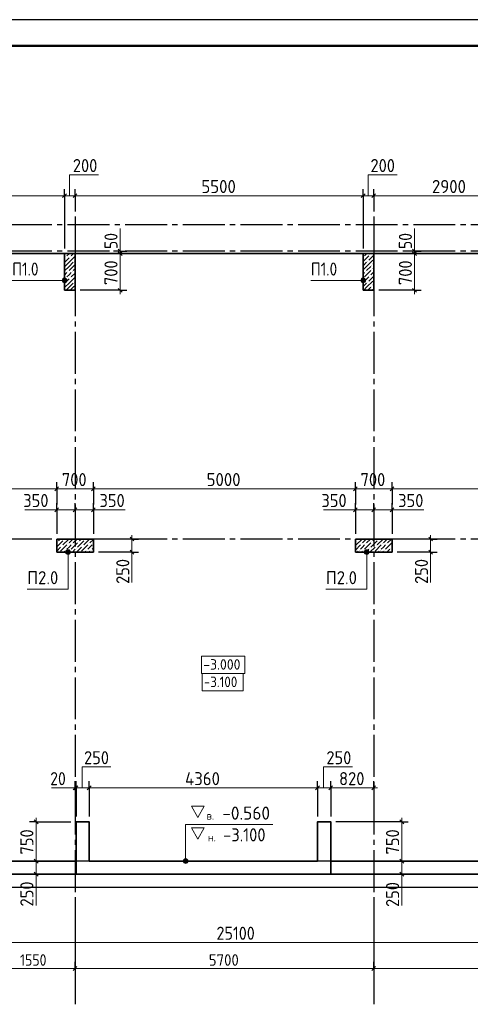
# Model space of a CAD drawing. Header units: millimetres. Extents: x 0 to 42000, y 0 to 29700.
# Tile 5 of 6: x 20745 to 29344, y 10896 to 29700. Entities that reach past the tile are written whole.
import ezdxf

# ---------------------------------------------------------------- set-up
doc = ezdxf.new("R2010")
doc.units = ezdxf.units.MM
doc.linetypes.add('______5', pattern=[1100, 800, -100, 100, -100])
for name, color, linetype, lineweight in [('Standard', 7, 'Continuous', 25), ('ЖБ Пилон', 7, 'Continuous', 35), ('ЖБ Плита Фундамента верхний уровень', 7, 'Continuous', 35), ('ЖБ Стена верхний уровень', 7, 'Continuous', 35), ('Общий01', 7, 'Continuous', 13), ('Примечания', 7, 'Continuous', 13), ('Размерная линия_ общее', 7, 'Continuous', 13)]:
    doc.layers.add(name, color=color, linetype=linetype, lineweight=lineweight)
doc.layers.add('Оси', color=7, linetype='______5')
doc.styles.add('ISOCPEUR', font='txt')

msp = doc.modelspace()

# ---------------------------------------------------------------- hatches: boundary and pattern name
at = {"layer": 'Standard', "linetype": 'Continuous', "lineweight": 13, "transparency": 33554687}
for points in [[(23949, 13654), (23872, 13654), (23866, 13632)], [(23949, 13654), (23866, 13632), (23956, 13632)], [(23956, 13632), (23866, 13632), (23872, 13609)], [(23933, 13670), (23888, 13670), (23872, 13654)], [(23933, 13670), (23872, 13654), (23949, 13654)], [(23956, 13632), (23872, 13609), (23949, 13609)], [(23949, 13609), (23872, 13609), (23888, 13593)], [(23888, 13670), (23933, 13670), (23911, 13677)], [(23949, 13609), (23888, 13593), (23933, 13593)], [(23933, 13593), (23888, 13593), (23911, 13587)]]:
    msp.add_hatch(color=7, dxfattribs=at).paths.add_polyline_path(points)
at = {"layer": 'ЖБ Пилон', "linetype": 'Continuous', "lineweight": 18, "transparency": 33554687}
for points in [[(27421, 25209), (27426, 25214), (27431, 25209), (27426, 25204)], [(21621, 25169), (21626, 25174), (21631, 25169), (21626, 25164)], [(21701, 25169), (21706, 25174), (21711, 25169), (21706, 25164)], [(21781, 25089), (21786, 25094), (21791, 25089), (21786, 25084)], [(27301, 25169), (27306, 25174), (27311, 25169), (27306, 25164)], [(27381, 25089), (27386, 25094), (27391, 25089), (27386, 25084)], [(27461, 25009), (27466, 25014), (27471, 25009), (27466, 25004)], [(21661, 24889), (21666, 24894), (21671, 24889), (21666, 24884)], [(21741, 24889), (21746, 24894), (21751, 24889), (21746, 24884)], [(27341, 24889), (27346, 24894), (27351, 24889), (27346, 24884)], [(27461, 24929), (27466, 24934), (27471, 24929), (27466, 24924)], [(21621, 24769), (21626, 24774), (21631, 24769), (21626, 24764)], [(21701, 24769), (21706, 24774), (21711, 24769), (21706, 24764)], [(21781, 24689), (21786, 24694), (21791, 24689), (21786, 24684)], [(27301, 24769), (27306, 24774), (27311, 24769), (27306, 24764)], [(27381, 24689), (27386, 24694), (27391, 24689), (27386, 24684)], [(27421, 24809), (27426, 24814), (27431, 24809), (27426, 24804)], [(27461, 24609), (27466, 24614), (27471, 24609), (27466, 24604)], [(27464, 24532), (27466, 24534), (27468, 24532)], [(21581, 19769), (21586, 19774), (21591, 19769), (21586, 19764)], [(21981, 19769), (21986, 19774), (21991, 19769), (21986, 19764)], [(27181, 19769), (27186, 19774), (27191, 19769), (27186, 19764)], [(27581, 19769), (27586, 19774), (27591, 19769), (27586, 19764)], [(21461, 19729), (21466, 19734), (21471, 19729), (21466, 19724)], [(21541, 19649), (21546, 19654), (21551, 19649), (21546, 19644)], [(21621, 19569), (21626, 19574), (21631, 19569), (21626, 19564)], [(21661, 19689), (21666, 19694), (21671, 19689), (21666, 19684)], [(21701, 19569), (21706, 19574), (21711, 19569), (21706, 19564)], [(21741, 19689), (21746, 19694), (21751, 19689), (21746, 19684)], [(21821, 19609), (21826, 19614), (21831, 19609), (21826, 19604)], [(21861, 19729), (21866, 19734), (21871, 19729), (21866, 19724)], [(21941, 19649), (21946, 19654), (21951, 19649), (21946, 19644)], [(22021, 19569), (22026, 19574), (22031, 19569), (22026, 19564)], [(22061, 19689), (22066, 19694), (22071, 19689), (22066, 19684)], [(22101, 19569), (22106, 19574), (22111, 19569), (22106, 19564)], [(22141, 19689), (22146, 19694), (22150, 19690), (22150, 19687), (22146, 19684)], [(27150, 19650), (27151, 19649), (27150, 19647)], [(27221, 19569), (27226, 19574), (27231, 19569), (27226, 19564)], [(27261, 19689), (27266, 19694), (27271, 19689), (27266, 19684)], [(27301, 19569), (27306, 19574), (27311, 19569), (27306, 19564)], [(27341, 19689), (27346, 19694), (27351, 19689), (27346, 19684)], [(27421, 19609), (27426, 19614), (27431, 19609), (27426, 19604)], [(27461, 19729), (27466, 19734), (27471, 19729), (27466, 19724)], [(27541, 19649), (27546, 19654), (27551, 19649), (27546, 19644)], [(27621, 19569), (27626, 19574), (27631, 19569), (27626, 19564)], [(27661, 19689), (27666, 19694), (27671, 19689), (27666, 19684)], [(27701, 19569), (27706, 19574), (27711, 19569), (27706, 19564)], [(27741, 19689), (27746, 19694), (27751, 19689), (27746, 19684)], [(27821, 19609), (27826, 19614), (27831, 19609), (27826, 19604)], [(21504, 19532), (21506, 19534), (21508, 19532)], [(21904, 19532), (21906, 19534), (21908, 19532)], [(27504, 19532), (27506, 19534), (27508, 19532)]]:
    msp.add_hatch(color=7, dxfattribs=at).paths.add_polyline_path(points, flags=16)
at = {"layer": 'Общий01', "linetype": 'Continuous', "lineweight": 13, "transparency": 33554687}
for points in [[(21561, 24699), (21561, 24744), (21555, 24722)], [(21561, 24744), (21577, 24683), (21577, 24760)], [(21561, 24744), (21561, 24699), (21577, 24683)], [(21577, 24760), (21600, 24677), (21600, 24767)], [(21577, 24760), (21577, 24683), (21600, 24677)], [(21600, 24767), (21600, 24677), (21622, 24683)], [(21600, 24767), (21622, 24683), (21622, 24760)], [(21622, 24760), (21622, 24683), (21639, 24699)], [(21622, 24760), (21639, 24699), (21639, 24744)], [(21639, 24744), (21639, 24699), (21645, 24722)], [(27261, 24699), (27261, 24744), (27255, 24722)], [(27261, 24744), (27277, 24683), (27277, 24760)], [(27261, 24744), (27261, 24699), (27277, 24683)], [(27277, 24760), (27300, 24677), (27300, 24767)], [(27277, 24760), (27277, 24683), (27300, 24677)], [(27300, 24767), (27300, 24677), (27322, 24683)], [(27300, 24767), (27322, 24683), (27322, 24760)], [(27322, 24760), (27322, 24683), (27339, 24699)], [(27322, 24760), (27339, 24699), (27339, 24744)], [(27339, 24744), (27339, 24699), (27345, 24722)], [(21629, 19554), (21707, 19554), (21690, 19570)], [(21629, 19554), (21690, 19570), (21645, 19570)], [(21645, 19570), (21690, 19570), (21668, 19577)], [(27329, 19554), (27407, 19554), (27390, 19570)], [(27329, 19554), (27390, 19570), (27345, 19570)], [(27345, 19570), (27390, 19570), (27368, 19577)], [(21623, 19532), (21713, 19532), (21707, 19554)], [(21623, 19532), (21707, 19554), (21629, 19554)], [(21629, 19509), (21713, 19532), (21623, 19532)], [(21629, 19509), (21707, 19509), (21713, 19532)], [(21645, 19493), (21707, 19509), (21629, 19509)], [(21645, 19493), (21690, 19493), (21707, 19509)], [(21690, 19493), (21645, 19493), (21668, 19487)], [(27323, 19532), (27413, 19532), (27407, 19554)], [(27323, 19532), (27407, 19554), (27329, 19554)], [(27329, 19509), (27413, 19532), (27323, 19532)], [(27329, 19509), (27407, 19509), (27413, 19532)], [(27345, 19493), (27407, 19509), (27329, 19509)], [(27345, 19493), (27390, 19493), (27407, 19509)], [(27390, 19493), (27345, 19493), (27368, 19487)]]:
    msp.add_hatch(color=7, dxfattribs=at).paths.add_polyline_path(points)

# ---------------------------------------------------------------- linework, layer by layer
at = {"layer": 'Standard', "color": 7, "linetype": 'Continuous', "lineweight": 13, "transparency": 33554687}
for p, q in [((23866, 13632), (23866, 13632)), ((23911, 13677), (23911, 13677)), ((23911, 13587), (23911, 13587)), ((23956, 13632), (23956, 13632))]:
    msp.add_line(p, q, dxfattribs=at)
at = {"layer": 'Standard', "color": 7, "linetype": 'Continuous', "lineweight": 25, "transparency": 33554687}
msp.add_lwpolyline([(0, 0), (42000, 0), (42000, 29700), (0, 29700), (0, 0)], close=True, dxfattribs=at)
at = {"layer": 'Standard', "color": 7, "linetype": 'Continuous', "lineweight": 13, "transparency": 33554687}
for points in [[(42000, 29700), (0, 29700), (0, 13382), (42000, 13382), (42000, 29700)], [(2000, 29200), (2000, 500), (41500, 500), (41500, 29200), (2000, 29200)], [(24021, 14679), (24266, 14679), (24144, 14464), (24021, 14679)], [(25578, 14331), (23911, 14331), (23911, 13632)], [(24021, 14264), (24266, 14264), (24144, 14049), (24021, 14264)]]:
    msp.add_lwpolyline(points, dxfattribs=at)
at = {"layer": 'Standard', "color": 7, "linetype": 'Continuous', "lineweight": 50, "transparency": 33554687}
msp.add_lwpolyline([(2000, 29200), (41500, 29200), (41500, 500), (2000, 500), (2000, 29200)], close=True, dxfattribs=at)
at = {"layer": 'Standard', "color": 7, "linetype": 'Continuous', "lineweight": -3, "transparency": 33554687}
msp.add_lwpolyline([(4000, 13132), (41300, 13132), (41300, 25232), (4000, 25232), (4000, 13132)], dxfattribs=at)
at = {"layer": 'Standard', "color": 7, "linetype": 'Continuous', "lineweight": 35, "transparency": 33554687}
msp.add_lwpolyline([(4250, 13382), (41050, 13382), (41050, 25232), (4250, 25232), (4250, 13382)], dxfattribs=at)
at = {"layer": 'Standard', "color": 252, "linetype": 'Continuous', "lineweight": 18, "true_color": 0x8f8f8f, "transparency": 33554687}
msp.add_lwpolyline([(24215, 17213), (25041, 17213), (25041, 17547), (24215, 17547), (24215, 17213)], dxfattribs=at)
at = {"layer": 'Standard', "color": 7, "linetype": 'Continuous', "lineweight": 13, "transparency": 33554687}
msp.add_circle((23911, 13632), 45, dxfattribs=at)
at = {"layer": 'ЖБ Пилон', "color": 7, "linetype": 'Continuous', "lineweight": 35, "transparency": 33554687}
for p, q in [((21800, 25232), (21600, 25232)), ((21600, 25232), (21600, 24532)), ((21800, 24532), (21800, 25232)), ((27500, 25232), (27300, 25232)), ((27300, 25232), (27300, 24532)), ((27500, 24532), (27500, 25232)), ((21600, 24532), (21800, 24532)), ((27300, 24532), (27500, 24532)), ((22150, 19782), (21450, 19782)), ((21450, 19782), (21450, 19532)), ((22150, 19532), (22150, 19782)), ((27850, 19782), (27150, 19782)), ((27150, 19782), (27150, 19532)), ((27850, 19532), (27850, 19782)), ((21450, 19532), (22150, 19532)), ((27150, 19532), (27850, 19532))]:
    msp.add_line(p, q, dxfattribs=at)
at = {"layer": 'ЖБ Пилон', "color": 251, "linetype": 'Continuous', "lineweight": 18, "true_color": 0x494949, "transparency": 33554687}
for p, q in [((21609, 25232), (21600, 25222)), ((21646, 25189), (21686, 25229)), ((21686, 25229), (21689, 25232)), ((21769, 25232), (21726, 25189)), ((27369, 25232), (27326, 25189)), ((27500, 25202), (27406, 25109)), ((27449, 25232), (27446, 25229)), ((21606, 25149), (21600, 25142)), ((21686, 25149), (21606, 25069)), ((21686, 25069), (21606, 24989)), ((21686, 25069), (21800, 25182)), ((21766, 25069), (21686, 24989)), ((21766, 24989), (21800, 25022)), ((27300, 25082), (27406, 25189)), ((27366, 25069), (27300, 25002)), ((27366, 24989), (27486, 25109)), ((27500, 25042), (27486, 25029)), ((21686, 24989), (21600, 24902)), ((21646, 24869), (21600, 24822)), ((21646, 24789), (21686, 24829)), ((21766, 24989), (21686, 24909)), ((21686, 24829), (21726, 24869)), ((21800, 24862), (21726, 24789)), ((21800, 24942), (21766, 24909)), ((27366, 24989), (27300, 24922)), ((27300, 24842), (27326, 24869)), ((27446, 24909), (27326, 24789)), ((27446, 24989), (27366, 24909)), ((27500, 24882), (27446, 24829)), ((27486, 24949), (27500, 24962)), ((21606, 24749), (21600, 24742)), ((21686, 24749), (21606, 24669)), ((21686, 24669), (21606, 24589)), ((21686, 24669), (21800, 24782)), ((21766, 24669), (21686, 24589)), ((27300, 24682), (27406, 24789)), ((27366, 24669), (27300, 24602)), ((27366, 24589), (27486, 24709)), ((27500, 24802), (27406, 24709)), ((27500, 24642), (27486, 24629)), ((21686, 24589), (21629, 24532)), ((21766, 24589), (21709, 24532)), ((21766, 24589), (21800, 24622)), ((21800, 24542), (21789, 24532)), ((27366, 24589), (27309, 24532)), ((27446, 24589), (27389, 24532)), ((27486, 24549), (27500, 24562)), ((21566, 19749), (21450, 19632)), ((21486, 19749), (21519, 19782)), ((21679, 19782), (21566, 19669)), ((21759, 19782), (21686, 19709)), ((21839, 19782), (21766, 19709)), ((21966, 19749), (21846, 19629)), ((21886, 19749), (21919, 19782)), ((22079, 19782), (21966, 19669)), ((22150, 19772), (22086, 19709)), ((27166, 19749), (27150, 19732)), ((27279, 19782), (27166, 19669)), ((27359, 19782), (27286, 19709)), ((27439, 19782), (27366, 19709)), ((27566, 19749), (27446, 19629)), ((27486, 19749), (27519, 19782)), ((27679, 19782), (27566, 19669)), ((27759, 19782), (27686, 19709)), ((27839, 19782), (27766, 19709)), ((21526, 19629), (21450, 19552)), ((21646, 19669), (21526, 19549)), ((21646, 19589), (21686, 19629)), ((21686, 19629), (21726, 19669)), ((21846, 19709), (21726, 19589)), ((21749, 19532), (21806, 19589)), ((21926, 19629), (21829, 19532)), ((22046, 19669), (21926, 19549)), ((22046, 19589), (22086, 19629)), ((22086, 19629), (22126, 19669)), ((22150, 19612), (22126, 19589)), ((27246, 19669), (27150, 19572)), ((27246, 19589), (27286, 19629)), ((27286, 19629), (27326, 19669)), ((27446, 19709), (27326, 19589)), ((27349, 19532), (27406, 19589)), ((27526, 19629), (27429, 19532)), ((27646, 19669), (27526, 19549)), ((27646, 19589), (27686, 19629)), ((27686, 19629), (27726, 19669)), ((27846, 19709), (27726, 19589)), ((27749, 19532), (27806, 19589)), ((27850, 19632), (27846, 19629)), ((21606, 19549), (21589, 19532)), ((21686, 19549), (21669, 19532)), ((22006, 19549), (21989, 19532)), ((22086, 19549), (22069, 19532)), ((22149, 19532), (22150, 19532)), ((27206, 19549), (27189, 19532)), ((27286, 19549), (27269, 19532)), ((27606, 19549), (27589, 19532)), ((27686, 19549), (27669, 19532)), ((27850, 19552), (27829, 19532))]:
    msp.add_line(p, q, dxfattribs=at)
at = {"layer": 'ЖБ Плита Фундамента верхний уровень', "color": 253, "linetype": 'Continuous', "lineweight": -3, "true_color": 0xa0a0a0, "transparency": 33554687}
for p, q in [((41300, 25232), (4000, 25232)), ((12100, 13132), (37700, 13132))]:
    msp.add_line(p, q, dxfattribs=at)
at = {"layer": 'ЖБ Стена верхний уровень', "color": 7, "linetype": 'Continuous', "lineweight": 35, "transparency": 33554687}
for p, q in [((21820, 14382), (21820, 13632)), ((22070, 14382), (21820, 14382)), ((22070, 13632), (22070, 14382)), ((26430, 14382), (26430, 13632)), ((26680, 14382), (26430, 14382)), ((26680, 13382), (26680, 14382)), ((21820, 13632), (18712, 13632)), ((26430, 13632), (22070, 13632)), ((37200, 13632), (26680, 13632)), ((26680, 13632), (26680, 13382)), ((18712, 13382), (21820, 13382)), ((21820, 13382), (22070, 13382)), ((22070, 13382), (26430, 13382)), ((26430, 13382), (26680, 13382)), ((26680, 13382), (37200, 13382))]:
    msp.add_line(p, q, dxfattribs=at)
at = {"layer": 'Общий01', "color": 7, "linetype": 'Continuous', "lineweight": 13, "transparency": 33554687}
for p, q in [((21555, 24722), (21555, 24722)), ((21600, 24767), (21600, 24767)), ((21600, 24677), (21600, 24677)), ((21645, 24722), (21645, 24722)), ((27255, 24722), (27255, 24722)), ((27300, 24767), (27300, 24767)), ((27300, 24677), (27300, 24677)), ((27345, 24722), (27345, 24722)), ((21668, 19577), (21668, 19577)), ((27368, 19577), (27368, 19577)), ((21623, 19532), (21623, 19532)), ((21668, 19487), (21668, 19487)), ((21713, 19532), (21713, 19532)), ((27323, 19532), (27323, 19532)), ((27368, 19487), (27368, 19487)), ((27413, 19532), (27413, 19532))]:
    msp.add_line(p, q, dxfattribs=at)
for points in [[(20601, 24722), (21120, 24722), (21600, 24722)], [(26301, 24722), (26820, 24722), (27300, 24722)], [(20889, 18826), (21668, 18826), (21668, 19532)], [(26589, 18826), (27368, 18826), (27368, 19532)]]:
    msp.add_lwpolyline(points, dxfattribs=at)
at = {"layer": 'Общий01', "color": 7, "linetype": 'Continuous', "lineweight": 18, "transparency": 33554687}
msp.add_lwpolyline([(24225, 16880), (25011, 16880), (25011, 17213), (24225, 17213), (24225, 16880)], dxfattribs=at)
at = {"layer": 'Общий01', "color": 7, "linetype": 'Continuous', "lineweight": 35, "transparency": 33554687}
msp.add_lwpolyline([(21820, 13382), (21820, 14382), (22070, 14382), (22070, 13632), (26430, 13632), (26430, 14382), (26680, 14382), (26680, 13382), (21820, 13382)], dxfattribs=at)
at = {"layer": 'Общий01', "color": 7, "linetype": 'Continuous', "lineweight": 13, "transparency": 33554687}
for centre in [(21600, 24722), (27300, 24722), (21668, 19532), (27368, 19532)]:
    msp.add_circle(centre, 45, dxfattribs=at)
at = {"layer": 'Оси', "color": 8, "linetype": '______5', "lineweight": -3, "transparency": 33554687}
for p, q in [((41157, 25782), (3764, 25782)), ((21800, 25939), (21800, 12896)), ((27500, 25939), (27500, 12896)), ((41157, 25282), (3764, 25282)), ((41157, 19782), (3764, 19782)), ((41157, 13632), (3764, 13632))]:
    msp.add_line(p, q, dxfattribs=at)
at = {"layer": 'Оси', "color": 7, "linetype": 'Continuous', "lineweight": 25, "transparency": 33554687}
for p, q in [((21800, 12896), (21800, 10896)), ((27500, 12896), (27500, 10896))]:
    msp.add_line(p, q, dxfattribs=at)
at = {"layer": 'Примечания', "color": 7, "linetype": 'Continuous', "lineweight": 13, "transparency": 33554687}
for p, q in [((22662, 25282), (22662, 25712)), ((28280, 25282), (28280, 25712)), ((20840, 20342), (21450, 20342)), ((22150, 20342), (22760, 20342)), ((26540, 20342), (27150, 20342)), ((27850, 20342), (28460, 20342)), ((22887, 19532), (22887, 18952)), ((28587, 19532), (28587, 18952)), ((21800, 15030), (21350, 15030)), ((21056, 13382), (21056, 12782)), ((28036, 13382), (28036, 12782))]:
    msp.add_line(p, q, dxfattribs=at)
for points in [[(21697, 26339), (21697, 26739), (22247, 26739)], [(27397, 26339), (27397, 26739), (27947, 26739)], [(21935, 15030), (21935, 15430), (22485, 15430)], [(26545, 15030), (26545, 15430), (27095, 15430)]]:
    msp.add_lwpolyline(points, dxfattribs=at)
at = {"layer": 'Размерная линия_ общее', "color": 7, "linetype": 'Continuous', "lineweight": 13, "transparency": 33554687}
for p, q in [((17200, 26339), (21600, 26339)), ((21600, 26339), (21800, 26339)), ((21800, 26339), (27300, 26339)), ((27300, 26339), (27500, 26339)), ((27500, 26339), (30400, 26339)), ((22662, 25282), (22662, 25357)), ((22662, 25282), (22662, 25232)), ((22662, 25232), (22662, 24532)), ((28280, 25282), (28280, 25357)), ((28280, 25282), (28280, 25232)), ((28280, 25232), (28280, 24532)), ((22662, 24532), (22662, 24457)), ((28280, 24532), (28280, 24457)), ((17000, 20742), (21450, 20742)), ((21450, 20742), (22150, 20742)), ((22150, 20742), (27150, 20742)), ((27150, 20742), (27850, 20742)), ((27850, 20742), (32140, 20742)), ((21450, 20342), (21375, 20342)), ((21800, 20342), (21450, 20342)), ((22150, 20342), (21800, 20342)), ((22150, 20342), (22225, 20342)), ((27150, 20342), (27075, 20342)), ((27500, 20342), (27150, 20342)), ((27850, 20342), (27500, 20342)), ((27850, 20342), (27925, 20342)), ((22887, 19782), (22887, 19857)), ((22887, 19782), (22887, 19532)), ((28587, 19782), (28587, 19857)), ((28587, 19782), (28587, 19532)), ((22887, 19532), (22887, 19457)), ((28587, 19532), (28587, 19457)), ((21800, 15030), (21725, 15030)), ((21820, 15030), (21800, 15030)), ((22070, 15030), (21820, 15030)), ((26430, 15030), (22070, 15030)), ((26680, 15030), (26430, 15030)), ((27500, 15030), (26680, 15030)), ((27500, 15030), (27575, 15030)), ((21056, 14382), (21056, 14457)), ((21056, 14382), (21056, 13632)), ((28036, 14382), (28036, 14457)), ((28036, 14382), (28036, 13632)), ((21056, 13632), (21056, 13382)), ((28036, 13632), (28036, 13382)), ((21056, 13382), (21056, 13307)), ((28036, 13382), (28036, 13307)), ((12350, 12078), (37450, 12078)), ((20250, 11582), (21800, 11582)), ((21800, 11582), (27500, 11582)), ((27500, 11582), (31900, 11582))]:
    msp.add_line(p, q, dxfattribs=at)
at = {"layer": 'Размерная линия_ общее', "color": 7, "linetype": 'Continuous', "lineweight": 25, "transparency": 33554687}
for p, q in [((21562, 26301), (21637, 26376)), ((21762, 26301), (21837, 26376)), ((27262, 26301), (27337, 26376)), ((27462, 26301), (27537, 26376)), ((22624, 25319), (22699, 25244)), ((22624, 25269), (22699, 25194)), ((28242, 25319), (28317, 25244)), ((28242, 25269), (28317, 25194)), ((22624, 24569), (22699, 24494)), ((28242, 24569), (28317, 24494)), ((21412, 20704), (21487, 20779)), ((22112, 20704), (22187, 20779)), ((27112, 20704), (27187, 20779)), ((27812, 20704), (27887, 20779)), ((21487, 20379), (21412, 20304)), ((21837, 20379), (21762, 20304)), ((22187, 20379), (22112, 20304)), ((27187, 20379), (27112, 20304)), ((27537, 20379), (27462, 20304)), ((27887, 20379), (27812, 20304)), ((22850, 19819), (22925, 19744)), ((28550, 19819), (28625, 19744)), ((22850, 19569), (22925, 19494)), ((28550, 19569), (28625, 19494)), ((21837, 15068), (21762, 14993)), ((21857, 15068), (21782, 14993)), ((22107, 15068), (22032, 14993)), ((26467, 15068), (26392, 14993)), ((26717, 15068), (26642, 14993)), ((27537, 15068), (27462, 14993)), ((21019, 14419), (21094, 14344)), ((27998, 14419), (28073, 14344)), ((21019, 13669), (21094, 13594)), ((27998, 13669), (28073, 13594)), ((21019, 13419), (21094, 13344)), ((27998, 13419), (28073, 13344)), ((21762, 11544), (21837, 11619)), ((27462, 11544), (27537, 11619))]:
    msp.add_line(p, q, dxfattribs=at)
at = {"layer": 'Размерная линия_ общее', "color": 253, "linetype": 'Continuous', "lineweight": -3, "true_color": 0xa0a0a0, "transparency": 33554687}
for p, q in [((21600, 26339), (21600, 26464)), ((21600, 26339), (21600, 26214)), ((21600, 26339), (21600, 25332)), ((21800, 26339), (21800, 26464)), ((21800, 26339), (21800, 26214)), ((21800, 26339), (21800, 26039)), ((27300, 26339), (27300, 26464)), ((27300, 26339), (27300, 26214)), ((27300, 26339), (27300, 25332)), ((27500, 26339), (27500, 26464)), ((27500, 26339), (27500, 26214)), ((27500, 26339), (27500, 26039)), ((22662, 25282), (22537, 25282)), ((22662, 25232), (22537, 25232)), ((22662, 25282), (22787, 25282)), ((22662, 25282), (22760, 25282)), ((22662, 25232), (22787, 25232)), ((28280, 25282), (28155, 25282)), ((28280, 25232), (28155, 25232)), ((28280, 25282), (28405, 25282)), ((28280, 25282), (28353, 25282)), ((28280, 25232), (28405, 25232)), ((22662, 24532), (21900, 24532)), ((22662, 24532), (22537, 24532)), ((22662, 24532), (22787, 24532)), ((28280, 24532), (27600, 24532)), ((28280, 24532), (28155, 24532)), ((28280, 24532), (28405, 24532)), ((21450, 20742), (21450, 20867)), ((21450, 20742), (21450, 20617)), ((21450, 20742), (21450, 20442)), ((22150, 20742), (22150, 20867)), ((22150, 20742), (22150, 20617)), ((22150, 20742), (22150, 20442)), ((27150, 20742), (27150, 20867)), ((27150, 20742), (27150, 20617)), ((27150, 20742), (27150, 20442)), ((27850, 20742), (27850, 20867)), ((27850, 20742), (27850, 20617)), ((27850, 20742), (27850, 20442)), ((21450, 20342), (21450, 20467)), ((21450, 20342), (21450, 20217)), ((21450, 20342), (21450, 19882)), ((21800, 20342), (21800, 20467)), ((21800, 20342), (21800, 20217)), ((21800, 20342), (21800, 19882)), ((22150, 20342), (22150, 20467)), ((22150, 20342), (22150, 20217)), ((22150, 20342), (22150, 19882)), ((27150, 20342), (27150, 20467)), ((27150, 20342), (27150, 20217)), ((27150, 20342), (27150, 19882)), ((27500, 20342), (27500, 20467)), ((27500, 20342), (27500, 20217)), ((27500, 20342), (27500, 19882)), ((27850, 20342), (27850, 20467)), ((27850, 20342), (27850, 20217)), ((27850, 20342), (27850, 19882)), ((22887, 19782), (22250, 19782)), ((22887, 19782), (22762, 19782)), ((22887, 19782), (23012, 19782)), ((28587, 19782), (27950, 19782)), ((28587, 19782), (28462, 19782)), ((28587, 19782), (28712, 19782)), ((22887, 19532), (22250, 19532)), ((22887, 19532), (22762, 19532)), ((22887, 19532), (23012, 19532)), ((28587, 19532), (27950, 19532)), ((28587, 19532), (28462, 19532)), ((28587, 19532), (28712, 19532)), ((21800, 15030), (21800, 15155)), ((21820, 15030), (21820, 15155)), ((22070, 15030), (22070, 15155)), ((26430, 15030), (26430, 15155)), ((26680, 15030), (26680, 15155)), ((27500, 15030), (27500, 15155)), ((21800, 15030), (21800, 14905)), ((21800, 15030), (21800, 15018)), ((21820, 15030), (21820, 14905)), ((21820, 15030), (21820, 14482)), ((22070, 15030), (22070, 14905)), ((22070, 15030), (22070, 14482)), ((26430, 15030), (26430, 14905)), ((26430, 15030), (26430, 14482)), ((26680, 15030), (26680, 14905)), ((26680, 15030), (26680, 14482)), ((27500, 15030), (27500, 14905)), ((27500, 15030), (27500, 14739)), ((21056, 14382), (20931, 14382)), ((21056, 14382), (21181, 14382)), ((21056, 14382), (21720, 14382)), ((28036, 14382), (27911, 14382)), ((28036, 14382), (28161, 14382)), ((21056, 13632), (20931, 13632)), ((21056, 13632), (21181, 13632)), ((21056, 13632), (21720, 13632)), ((28036, 13632), (27911, 13632)), ((28036, 13632), (28161, 13632)), ((21056, 13382), (20931, 13382)), ((21056, 13382), (21181, 13382)), ((21056, 13382), (21720, 13382)), ((28036, 13382), (27911, 13382)), ((28036, 13382), (28161, 13382)), ((21800, 11582), (21800, 11707)), ((27500, 11582), (27500, 11707)), ((21800, 11582), (21800, 11457)), ((21800, 11582), (21800, 11096)), ((27500, 11582), (27500, 11457)), ((27500, 11582), (27500, 11096))]:
    msp.add_line(p, q, dxfattribs=at)
for points in [[(22662, 25232), (22649, 25232), (22649, 25232), (21900, 25232)], [(28280, 25232), (28267, 25232), (28267, 25232), (27600, 25232)], [(28036, 14382), (26909, 14382), (26909, 14382), (26780, 14382)], [(28036, 13632), (28023, 13632), (28023, 13632), (26780, 13632)], [(28036, 13382), (28023, 13382), (28023, 13382), (27600, 13382)]]:
    msp.add_lwpolyline(points, dxfattribs=at)

# ---------------------------------------------------------------- texts
at = {"layer": 'Standard', "color": 252, "linetype": 'Continuous', "lineweight": 18, "true_color": 0x8f8f8f, "transparency": 33554687, "insert": (24248, 17287), "char_height": 200, "width": 854.29, "attachment_point": 7, "style": 'ISOCPEUR'}
msp.add_mtext('\\W0.95;-3.000', dxfattribs=at)
at = {"layer": 'Standard', "color": 7, "linetype": 'Continuous', "lineweight": 13, "transparency": 33554687, "attachment_point": 7, "style": 'ISOCPEUR'}
for s, insert, char_height, width in [('\\W0.96; -0.560', (24458, 14422), 250, 1218.74), ('\\W0.95;     в.', (23858, 14422), 150, 671.43), ('\\W0.95;     н.', (23883, 14007), 150, 671.43), ('\\W0.91; -3.100', (24483, 14007), 250, 1163.47)]:
    msp.add_mtext(s, dxfattribs=dict(at, insert=insert, char_height=char_height, width=width))
at = {"layer": 'Общий01', "color": 7, "linetype": 'Continuous', "lineweight": 25, "transparency": 33554687, "char_height": 250, "attachment_point": 7, "style": 'ISOCPEUR'}
for s, insert, width in [('\\W0.85;П1.0', (20601, 24813), 681.1), ('\\W0.85;П1.0', (26301, 24813), 681.1), ('\\W0.93;П2.0', (20889, 18918), 740.2), ('\\W0.93;П2.0', (26589, 18918), 740.2)]:
    msp.add_mtext(s, dxfattribs=dict(at, insert=insert, width=width))
at = {"layer": 'Общий01', "color": 7, "linetype": 'Continuous', "lineweight": 18, "transparency": 33554687, "insert": (24258, 16953), "char_height": 200, "width": 809.42, "attachment_point": 7, "style": 'ISOCPEUR'}
msp.add_mtext('\\W0.90;-3.100', dxfattribs=at)
at = {"layer": 'Размерная линия_ общее', "color": 7, "linetype": 'Continuous', "lineweight": 25, "transparency": 33554687, "attachment_point": 7, "style": 'ISOCPEUR'}
for s, insert, char_height, width in [('\\W0.91;200', (21759, 26789), 250, 638.62), ('\\W0.91;200', (27439, 26789), 250, 638.62), ('\\W0.93;5500', (24212, 26389), 250, 816.02), ('\\W0.93;2900', (28612, 26389), 250, 816.02), ('\\W0.91;700', (21550, 20792), 250, 638.63), ('\\W0.93;5000', (24312, 20792), 250, 816.02), ('\\W0.91;700', (27250, 20792), 250, 638.63), ('\\W0.91;350', (20812, 20392), 250, 638.63), ('\\W0.91;350', (22267, 20392), 250, 638.63), ('\\W0.91;350', (26502, 20392), 250, 638.63), ('\\W0.91;350', (27967, 20392), 250, 638.63), ('\\W0.91;250', (21972, 15480), 250, 638.63), ('\\W0.91;250', (26597, 15480), 250, 638.63), ('\\W0.87;20', (21327, 15080), 250, 459.01), ('\\W0.93;4360', (23900, 15080), 250, 841.35), ('\\W0.91;820', (26840, 15080), 250, 638.63), ('\\W0.89;25100', (24500, 12128), 250, 935.86), ('\\W0.87;1550', (20750, 11632), 220, 666.9), ('\\W0.93;5700', (24353, 11632), 220, 718.09)]:
    msp.add_mtext(s, dxfattribs=dict(at, insert=insert, char_height=char_height, width=width))
at = {"layer": 'Размерная линия_ общее', "color": 7, "linetype": 'Continuous', "lineweight": 25, "transparency": 33554687, "char_height": 250, "attachment_point": 7, "rotation": 90, "style": 'ISOCPEUR'}
for s, insert, width in [('\\W0.87;50', (22612, 25319), 459.01), ('\\W0.87;50', (28230, 25319), 459.01), ('\\W0.91;700', (22612, 24632), 638.63), ('\\W0.91;700', (28230, 24632), 638.63), ('\\W0.91;250', (22837, 18924), 638.63), ('\\W0.91;250', (28537, 18924), 638.63), ('\\W0.91;750', (21006, 13757), 638.63), ('\\W0.91;750', (27986, 13757), 638.63), ('\\W0.91;250', (21006, 12764), 638.63), ('\\W0.91;250', (27986, 12754), 638.61)]:
    msp.add_mtext(s, dxfattribs=dict(at, insert=insert, width=width))

doc.saveas('drawing.dxf')
